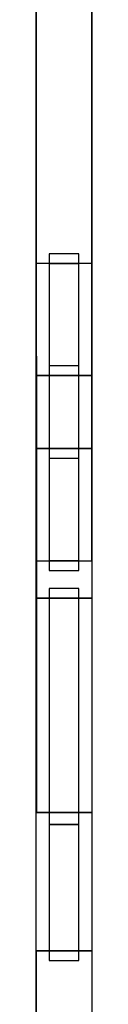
# Model space of a CAD drawing. Header units: millimetres. Extents: x -35 to 33166, y -35 to 31591.
# Tile 19 of 36: x 6227 to 6513, y 9729 to 14810. Entities that reach past the tile are written whole.
import ezdxf

# ---------------------------------------------------------------- set-up
doc = ezdxf.new("R2010")
doc.units = ezdxf.units.MM
doc.header["$LTSCALE"] = 25.4
doc.layers.get('0').update_dxf_attribs({"true_color": 0xffffff})
for name, color, linetype, true_color in [('end caps & lintels', 7, 'Continuous', 0xffa500), ('Walls - L1', 7, 'Continuous', 0xb4b464), ('Walls - L2', 7, 'Continuous', 0x64ff64)]:
    doc.layers.add(name, color=color, linetype=linetype, true_color=true_color)

# ---------------------------------------------------------------- blocks, each defined once
blk = doc.blocks.new('GF-ID01_LeftCap_6in_1')
for p, q in [((0, 152.4), (0, 0)), ((50, 152.4), (0, 152.4)), ((50, 152.4, 457.2), (0, 152.4, 457.2)), ((0, 152.4, 457.2), (0, 0, 457.2)), ((0, 152.4), (0, 152.4, 457.2)), ((50, 0), (50, 152.4)), ((50, 0, 457.2), (50, 152.4, 457.2)), ((50, 152.4), (50, 152.4, 457.2)), ((0, 0), (50, 0)), ((0, 0, 457.2), (50, 0, 457.2)), ((0, 0), (0, 0, 457.2)), ((50, 0), (50, 0, 457.2))]:
    blk.add_line(p, q)
blk = doc.blocks.new('GF-ID01_LeftCap_6in_2')
for p, q in [((0, 152.4), (0, 0)), ((50, 152.4), (0, 152.4)), ((50, 152.4, 457.2), (0, 152.4, 457.2)), ((0, 152.4, 457.2), (0, 0, 457.2)), ((0, 152.4), (0, 152.4, 457.2)), ((50, 0), (50, 152.4)), ((50, 0, 457.2), (50, 152.4, 457.2)), ((50, 152.4), (50, 152.4, 457.2)), ((0, 0), (50, 0)), ((0, 0, 457.2), (50, 0, 457.2)), ((0, 0), (0, 0, 457.2)), ((50, 0), (50, 0, 457.2))]:
    blk.add_line(p, q)
blk = doc.blocks.new('GF-ID01_LeftCap_6in_3')
for p, q in [((0, 152.4), (0, 0)), ((50, 152.4), (0, 152.4)), ((50, 152.4, 457.2), (0, 152.4, 457.2)), ((0, 152.4, 457.2), (0, 0, 457.2)), ((0, 152.4), (0, 152.4, 457.2)), ((50, 0), (50, 152.4)), ((50, 0, 457.2), (50, 152.4, 457.2)), ((50, 152.4), (50, 152.4, 457.2)), ((0, 0), (50, 0)), ((0, 0, 457.2), (50, 0, 457.2)), ((0, 0), (0, 0, 457.2)), ((50, 0), (50, 0, 457.2))]:
    blk.add_line(p, q)
blk = doc.blocks.new('GF-ID01_LeftCap_6in_4')
for p, q in [((0, 152.4), (0, 0)), ((50, 152.4), (0, 152.4)), ((50, 152.4, 457.2), (0, 152.4, 457.2)), ((0, 152.4, 457.2), (0, 0, 457.2)), ((0, 152.4), (0, 152.4, 457.2)), ((50, 0), (50, 152.4)), ((50, 0, 457.2), (50, 152.4, 457.2)), ((50, 152.4), (50, 152.4, 457.2)), ((0, 0), (50, 0)), ((0, 0, 457.2), (50, 0, 457.2)), ((0, 0), (0, 0, 457.2)), ((50, 0), (50, 0, 457.2))]:
    blk.add_line(p, q)
blk = doc.blocks.new('GF-ID01_LeftCap_6in_5')
for p, q in [((0, 152.4), (0, 0)), ((50, 152.4), (0, 152.4)), ((50, 152.4, 457.2), (0, 152.4, 457.2)), ((0, 152.4, 457.2), (0, 0, 457.2)), ((0, 152.4), (0, 152.4, 457.2)), ((50, 0), (50, 152.4)), ((50, 0, 457.2), (50, 152.4, 457.2)), ((50, 152.4), (50, 152.4, 457.2)), ((0, 0), (50, 0)), ((0, 0, 457.2), (50, 0, 457.2)), ((0, 0), (0, 0, 457.2)), ((50, 0), (50, 0, 457.2))]:
    blk.add_line(p, q)
blk = doc.blocks.new('GF-ID01_LeftCap_6in_6')
for p, q in [((0, 152.4), (0, 0)), ((50, 152.4), (0, 152.4)), ((50, 152.4, 457.2), (0, 152.4, 457.2)), ((0, 152.4, 457.2), (0, 0, 457.2)), ((0, 152.4), (0, 152.4, 457.2)), ((50, 0), (50, 152.4)), ((50, 0, 457.2), (50, 152.4, 457.2)), ((50, 152.4), (50, 152.4, 457.2)), ((0, 0), (50, 0)), ((0, 0, 457.2), (50, 0, 457.2)), ((0, 0), (0, 0, 457.2)), ((50, 0), (50, 0, 457.2))]:
    blk.add_line(p, q)
blk = doc.blocks.new('GF-ID01_LeftCap_6in_7')
for p, q in [((0, 152.4), (0, 0)), ((50, 152.4), (0, 152.4)), ((50, 152.4, 31.8), (0, 152.4, 31.8)), ((0, 152.4, 31.8), (0, 0, 31.8)), ((0, 152.4), (0, 152.4, 31.8)), ((50, 0), (50, 152.4)), ((50, 0, 31.8), (50, 152.4, 31.8)), ((50, 152.4), (50, 152.4, 31.8)), ((0, 0), (50, 0)), ((0, 0, 31.8), (50, 0, 31.8)), ((0, 0), (0, 0, 31.8)), ((50, 0), (50, 0, 31.8))]:
    blk.add_line(p, q)
blk = doc.blocks.new('GF-ID01_RightCap_6in_1')
for p, q in [((0, 152.4), (0, 0)), ((50, 152.4), (0, 152.4)), ((50, 152.4, 457.2), (0, 152.4, 457.2)), ((0, 152.4, 457.2), (0, 0, 457.2)), ((0, 152.4), (0, 152.4, 457.2)), ((50, 0), (50, 152.4)), ((50, 0, 457.2), (50, 152.4, 457.2)), ((50, 152.4), (50, 152.4, 457.2)), ((0, 0), (50, 0)), ((0, 0, 457.2), (50, 0, 457.2)), ((0, 0), (0, 0, 457.2)), ((50, 0), (50, 0, 457.2))]:
    blk.add_line(p, q)
blk = doc.blocks.new('GF-ID01_RightCap_6in_2')
for p, q in [((0, 152.4), (0, 0)), ((50, 152.4), (0, 152.4)), ((50, 152.4, 457.2), (0, 152.4, 457.2)), ((0, 152.4, 457.2), (0, 0, 457.2)), ((0, 152.4), (0, 152.4, 457.2)), ((50, 0), (50, 152.4)), ((50, 0, 457.2), (50, 152.4, 457.2)), ((50, 152.4), (50, 152.4, 457.2)), ((0, 0), (50, 0)), ((0, 0, 457.2), (50, 0, 457.2)), ((0, 0), (0, 0, 457.2)), ((50, 0), (50, 0, 457.2))]:
    blk.add_line(p, q)
blk = doc.blocks.new('GF-ID01_RightCap_6in_3')
for p, q in [((0, 152.4), (0, 0)), ((50, 152.4), (0, 152.4)), ((50, 152.4, 457.2), (0, 152.4, 457.2)), ((0, 152.4, 457.2), (0, 0, 457.2)), ((0, 152.4), (0, 152.4, 457.2)), ((50, 0), (50, 152.4)), ((50, 0, 457.2), (50, 152.4, 457.2)), ((50, 152.4), (50, 152.4, 457.2)), ((0, 0), (50, 0)), ((0, 0, 457.2), (50, 0, 457.2)), ((0, 0), (0, 0, 457.2)), ((50, 0), (50, 0, 457.2))]:
    blk.add_line(p, q)
blk = doc.blocks.new('GF-ID01_RightCap_6in_4')
for p, q in [((0, 152.4), (0, 0)), ((50, 152.4), (0, 152.4)), ((50, 152.4, 457.2), (0, 152.4, 457.2)), ((0, 152.4, 457.2), (0, 0, 457.2)), ((0, 152.4), (0, 152.4, 457.2)), ((50, 0), (50, 152.4)), ((50, 0, 457.2), (50, 152.4, 457.2)), ((50, 152.4), (50, 152.4, 457.2)), ((0, 0), (50, 0)), ((0, 0, 457.2), (50, 0, 457.2)), ((0, 0), (0, 0, 457.2)), ((50, 0), (50, 0, 457.2))]:
    blk.add_line(p, q)
blk = doc.blocks.new('GF-ID01_RightCap_6in_5')
for p, q in [((0, 152.4), (0, 0)), ((50, 152.4), (0, 152.4)), ((50, 152.4, 457.2), (0, 152.4, 457.2)), ((0, 152.4, 457.2), (0, 0, 457.2)), ((0, 152.4), (0, 152.4, 457.2)), ((50, 0), (50, 152.4)), ((50, 0, 457.2), (50, 152.4, 457.2)), ((50, 152.4), (50, 152.4, 457.2)), ((0, 0), (50, 0)), ((0, 0, 457.2), (50, 0, 457.2)), ((0, 0), (0, 0, 457.2)), ((50, 0), (50, 0, 457.2))]:
    blk.add_line(p, q)
blk = doc.blocks.new('GF-ID01_RightCap_6in_6')
for p, q in [((0, 152.4), (0, 0)), ((50, 152.4), (0, 152.4)), ((50, 152.4, 457.2), (0, 152.4, 457.2)), ((0, 152.4, 457.2), (0, 0, 457.2)), ((0, 152.4), (0, 152.4, 457.2)), ((50, 0), (50, 152.4)), ((50, 0, 457.2), (50, 152.4, 457.2)), ((50, 152.4), (50, 152.4, 457.2)), ((0, 0), (50, 0)), ((0, 0, 457.2), (50, 0, 457.2)), ((0, 0), (0, 0, 457.2)), ((50, 0), (50, 0, 457.2))]:
    blk.add_line(p, q)
blk = doc.blocks.new('GF-ID01_RightCap_6in_7')
for p, q in [((0, 152.4), (0, 0)), ((50, 152.4), (0, 152.4)), ((50, 152.4, 31.8), (0, 152.4, 31.8)), ((0, 152.4, 31.8), (0, 0, 31.8)), ((0, 152.4), (0, 152.4, 31.8)), ((50, 0), (50, 152.4)), ((50, 0, 31.8), (50, 152.4, 31.8)), ((50, 152.4), (50, 152.4, 31.8)), ((0, 0), (50, 0)), ((0, 0, 31.8), (50, 0, 31.8)), ((0, 0), (0, 0, 31.8)), ((50, 0), (50, 0, 31.8))]:
    blk.add_line(p, q)
blk = doc.blocks.new('GF-ID01_HeadLintel_6in_1')
for p, q in [((0, 152.4), (0, 0)), ((1219.2, 152.4), (0, 152.4)), ((1219.2, 152.4, 63), (0, 152.4, 63)), ((0, 152.4, 63), (0, 0, 63)), ((0, 152.4), (0, 152.4, 63)), ((1219.2, 0), (1219.2, 152.4)), ((1219.2, 0, 63), (1219.2, 152.4, 63)), ((1219.2, 152.4), (1219.2, 152.4, 63)), ((0, 0), (1219.2, 0)), ((0, 0, 63), (1219.2, 0, 63)), ((0, 0), (0, 0, 63)), ((1219.2, 0), (1219.2, 0, 63))]:
    blk.add_line(p, q)
blk = doc.blocks.new('GF-ID01_HeadLintel_6in_2')
for p, q in [((0, 152.4), (0, 0)), ((700.8, 152.4), (0, 152.4)), ((700.8, 152.4, 63), (0, 152.4, 63)), ((0, 152.4, 63), (0, 0, 63)), ((0, 152.4), (0, 152.4, 63)), ((700.8, 0), (700.8, 152.4)), ((700.8, 0, 63), (700.8, 152.4, 63)), ((700.8, 152.4), (700.8, 152.4, 63)), ((0, 0), (700.8, 0)), ((0, 0, 63), (700.8, 0, 63)), ((0, 0), (0, 0, 63)), ((700.8, 0), (700.8, 0, 63))]:
    blk.add_line(p, q)
blk = doc.blocks.new('FF-ID01_LeftCap_6in_#7')
for p, q in [((0, 152.4), (0, 0)), ((50, 152.4), (0, 152.4)), ((50, 152.4, 457.2), (0, 152.4, 457.2)), ((0, 152.4, 457.2), (0, 0, 457.2)), ((0, 152.4), (0, 152.4, 457.2)), ((50, 0), (50, 152.4)), ((50, 0, 457.2), (50, 152.4, 457.2)), ((50, 152.4), (50, 152.4, 457.2)), ((0, 0), (50, 0)), ((0, 0, 457.2), (50, 0, 457.2)), ((0, 0), (0, 0, 457.2)), ((50, 0), (50, 0, 457.2))]:
    blk.add_line(p, q)
blk = doc.blocks.new('FF-ID01_LeftCap_6in_#8')
for p, q in [((0, 152.4), (0, 0)), ((50, 152.4), (0, 152.4)), ((50, 152.4, 457.2), (0, 152.4, 457.2)), ((0, 152.4, 457.2), (0, 0, 457.2)), ((0, 152.4), (0, 152.4, 457.2)), ((50, 0), (50, 152.4)), ((50, 0, 457.2), (50, 152.4, 457.2)), ((50, 152.4), (50, 152.4, 457.2)), ((0, 0), (50, 0)), ((0, 0, 457.2), (50, 0, 457.2)), ((0, 0), (0, 0, 457.2)), ((50, 0), (50, 0, 457.2))]:
    blk.add_line(p, q)
blk = doc.blocks.new('FF-ID01_LeftCap_6in_#9')
for p, q in [((0, 152.4), (0, 0)), ((50, 152.4), (0, 152.4)), ((50, 152.4, 457.2), (0, 152.4, 457.2)), ((0, 152.4, 457.2), (0, 0, 457.2)), ((0, 152.4), (0, 152.4, 457.2)), ((50, 0), (50, 152.4)), ((50, 0, 457.2), (50, 152.4, 457.2)), ((50, 152.4), (50, 152.4, 457.2)), ((0, 0), (50, 0)), ((0, 0, 457.2), (50, 0, 457.2)), ((0, 0), (0, 0, 457.2)), ((50, 0), (50, 0, 457.2))]:
    blk.add_line(p, q)
blk = doc.blocks.new('FF-ID01_LeftCap_6in_#10')
for p, q in [((0, 152.4), (0, 0)), ((50, 152.4), (0, 152.4)), ((50, 152.4, 457.2), (0, 152.4, 457.2)), ((0, 152.4, 457.2), (0, 0, 457.2)), ((0, 152.4), (0, 152.4, 457.2)), ((50, 0), (50, 152.4)), ((50, 0, 457.2), (50, 152.4, 457.2)), ((50, 152.4), (50, 152.4, 457.2)), ((0, 0), (50, 0)), ((0, 0, 457.2), (50, 0, 457.2)), ((0, 0), (0, 0, 457.2)), ((50, 0), (50, 0, 457.2))]:
    blk.add_line(p, q)
blk = doc.blocks.new('FF-ID01_LeftCap_6in_#11')
for p, q in [((0, 152.4), (0, 0)), ((50, 152.4), (0, 152.4)), ((50, 152.4, 457.2), (0, 152.4, 457.2)), ((0, 152.4, 457.2), (0, 0, 457.2)), ((0, 152.4), (0, 152.4, 457.2)), ((50, 0), (50, 152.4)), ((50, 0, 457.2), (50, 152.4, 457.2)), ((50, 152.4), (50, 152.4, 457.2)), ((0, 0), (50, 0)), ((0, 0, 457.2), (50, 0, 457.2)), ((0, 0), (0, 0, 457.2)), ((50, 0), (50, 0, 457.2))]:
    blk.add_line(p, q)
blk = doc.blocks.new('FF-ID01_LeftCap_6in_#12')
for p, q in [((0, 152.4), (0, 0)), ((50, 152.4), (0, 152.4)), ((50, 152.4, 189), (0, 152.4, 189)), ((0, 152.4, 189), (0, 0, 189)), ((0, 152.4), (0, 152.4, 189)), ((50, 0), (50, 152.4)), ((50, 0, 189), (50, 152.4, 189)), ((50, 152.4), (50, 152.4, 189)), ((0, 0), (50, 0)), ((0, 0, 189), (50, 0, 189)), ((0, 0), (0, 0, 189)), ((50, 0), (50, 0, 189))]:
    blk.add_line(p, q)
blk = doc.blocks.new('FF-ID01_RightCap_6in_#7')
for p, q in [((0, 152.4), (0, 0)), ((50, 152.4), (0, 152.4)), ((50, 152.4, 457.2), (0, 152.4, 457.2)), ((0, 152.4, 457.2), (0, 0, 457.2)), ((0, 152.4), (0, 152.4, 457.2)), ((50, 0), (50, 152.4)), ((50, 0, 457.2), (50, 152.4, 457.2)), ((50, 152.4), (50, 152.4, 457.2)), ((0, 0), (50, 0)), ((0, 0, 457.2), (50, 0, 457.2)), ((0, 0), (0, 0, 457.2)), ((50, 0), (50, 0, 457.2))]:
    blk.add_line(p, q)
blk = doc.blocks.new('FF-ID01_RightCap_6in_#8')
for p, q in [((0, 152.4), (0, 0)), ((50, 152.4), (0, 152.4)), ((50, 152.4, 457.2), (0, 152.4, 457.2)), ((0, 152.4, 457.2), (0, 0, 457.2)), ((0, 152.4), (0, 152.4, 457.2)), ((50, 0), (50, 152.4)), ((50, 0, 457.2), (50, 152.4, 457.2)), ((50, 152.4), (50, 152.4, 457.2)), ((0, 0), (50, 0)), ((0, 0, 457.2), (50, 0, 457.2)), ((0, 0), (0, 0, 457.2)), ((50, 0), (50, 0, 457.2))]:
    blk.add_line(p, q)
blk = doc.blocks.new('FF-ID01_RightCap_6in_#9')
for p, q in [((0, 152.4), (0, 0)), ((50, 152.4), (0, 152.4)), ((50, 152.4, 457.2), (0, 152.4, 457.2)), ((0, 152.4, 457.2), (0, 0, 457.2)), ((0, 152.4), (0, 152.4, 457.2)), ((50, 0), (50, 152.4)), ((50, 0, 457.2), (50, 152.4, 457.2)), ((50, 152.4), (50, 152.4, 457.2)), ((0, 0), (50, 0)), ((0, 0, 457.2), (50, 0, 457.2)), ((0, 0), (0, 0, 457.2)), ((50, 0), (50, 0, 457.2))]:
    blk.add_line(p, q)
blk = doc.blocks.new('FF-ID01_RightCap_6in_#10')
for p, q in [((0, 152.4), (0, 0)), ((50, 152.4), (0, 152.4)), ((50, 152.4, 457.2), (0, 152.4, 457.2)), ((0, 152.4, 457.2), (0, 0, 457.2)), ((0, 152.4), (0, 152.4, 457.2)), ((50, 0), (50, 152.4)), ((50, 0, 457.2), (50, 152.4, 457.2)), ((50, 152.4), (50, 152.4, 457.2)), ((0, 0), (50, 0)), ((0, 0, 457.2), (50, 0, 457.2)), ((0, 0), (0, 0, 457.2)), ((50, 0), (50, 0, 457.2))]:
    blk.add_line(p, q)
blk = doc.blocks.new('FF-ID01_RightCap_6in_#11')
for p, q in [((0, 152.4), (0, 0)), ((50, 152.4), (0, 152.4)), ((50, 152.4, 457.2), (0, 152.4, 457.2)), ((0, 152.4, 457.2), (0, 0, 457.2)), ((0, 152.4), (0, 152.4, 457.2)), ((50, 0), (50, 152.4)), ((50, 0, 457.2), (50, 152.4, 457.2)), ((50, 152.4), (50, 152.4, 457.2)), ((0, 0), (50, 0)), ((0, 0, 457.2), (50, 0, 457.2)), ((0, 0), (0, 0, 457.2)), ((50, 0), (50, 0, 457.2))]:
    blk.add_line(p, q)
blk = doc.blocks.new('FF-ID01_RightCap_6in_#12')
for p, q in [((0, 152.4), (0, 0)), ((50, 152.4), (0, 152.4)), ((50, 152.4, 189), (0, 152.4, 189)), ((0, 152.4, 189), (0, 0, 189)), ((0, 152.4), (0, 152.4, 189)), ((50, 0), (50, 152.4)), ((50, 0, 189), (50, 152.4, 189)), ((50, 152.4), (50, 152.4, 189)), ((0, 0), (50, 0)), ((0, 0, 189), (50, 0, 189)), ((0, 0), (0, 0, 189)), ((50, 0), (50, 0, 189))]:
    blk.add_line(p, q)
blk = doc.blocks.new('FF-ID01_HeadLintel_6in_#2')
for p, q in [((0, 152.4), (0, 0)), ((1055, 152.4), (0, 152.4)), ((1055, 152.4, 63), (0, 152.4, 63)), ((0, 152.4, 63), (0, 0, 63)), ((0, 152.4), (0, 152.4, 63)), ((1055, 0), (1055, 152.4)), ((1055, 0, 63), (1055, 152.4, 63)), ((1055, 152.4), (1055, 152.4, 63)), ((0, 0), (1055, 0)), ((0, 0, 63), (1055, 0, 63)), ((0, 0), (0, 0, 63)), ((1055, 0), (1055, 0, 63))]:
    blk.add_line(p, q)
blk = doc.blocks.new('SF-ID06_LeftCap_6in_#1')
for p, q in [((0, 152.4), (0, 0)), ((50, 152.4), (0, 152.4)), ((50, 152.4, 457.2), (0, 152.4, 457.2)), ((0, 152.4, 457.2), (0, 0, 457.2)), ((0, 152.4), (0, 152.4, 457.2)), ((50, 0), (50, 152.4)), ((50, 0, 457.2), (50, 152.4, 457.2)), ((50, 152.4), (50, 152.4, 457.2)), ((0, 0), (50, 0)), ((0, 0, 457.2), (50, 0, 457.2)), ((0, 0), (0, 0, 457.2)), ((50, 0), (50, 0, 457.2))]:
    blk.add_line(p, q)
blk = doc.blocks.new('SF-ID06_LeftCap_6in_#2')
for p, q in [((0, 152.4), (0, 0)), ((50, 152.4), (0, 152.4)), ((50, 152.4, 457.2), (0, 152.4, 457.2)), ((0, 152.4, 457.2), (0, 0, 457.2)), ((0, 152.4), (0, 152.4, 457.2)), ((50, 0), (50, 152.4)), ((50, 0, 457.2), (50, 152.4, 457.2)), ((50, 152.4), (50, 152.4, 457.2)), ((0, 0), (50, 0)), ((0, 0, 457.2), (50, 0, 457.2)), ((0, 0), (0, 0, 457.2)), ((50, 0), (50, 0, 457.2))]:
    blk.add_line(p, q)
blk = doc.blocks.new('SF-ID06_LeftCap_6in_#3')
for p, q in [((0, 152.4), (0, 0)), ((50, 152.4), (0, 152.4)), ((50, 152.4, 457.2), (0, 152.4, 457.2)), ((0, 152.4, 457.2), (0, 0, 457.2)), ((0, 152.4), (0, 152.4, 457.2)), ((50, 0), (50, 152.4)), ((50, 0, 457.2), (50, 152.4, 457.2)), ((50, 152.4), (50, 152.4, 457.2)), ((0, 0), (50, 0)), ((0, 0, 457.2), (50, 0, 457.2)), ((0, 0), (0, 0, 457.2)), ((50, 0), (50, 0, 457.2))]:
    blk.add_line(p, q)
blk = doc.blocks.new('SF-ID06_LeftCap_6in_#4')
for p, q in [((0, 152.4), (0, 0)), ((50, 152.4), (0, 152.4)), ((50, 152.4, 457.2), (0, 152.4, 457.2)), ((0, 152.4, 457.2), (0, 0, 457.2)), ((0, 152.4), (0, 152.4, 457.2)), ((50, 0), (50, 152.4)), ((50, 0, 457.2), (50, 152.4, 457.2)), ((50, 152.4), (50, 152.4, 457.2)), ((0, 0), (50, 0)), ((0, 0, 457.2), (50, 0, 457.2)), ((0, 0), (0, 0, 457.2)), ((50, 0), (50, 0, 457.2))]:
    blk.add_line(p, q)
blk = doc.blocks.new('SF-ID06_LeftCap_6in_#5')
for p, q in [((0, 152.4), (0, 0)), ((50, 152.4), (0, 152.4)), ((50, 152.4, 457.2), (0, 152.4, 457.2)), ((0, 152.4, 457.2), (0, 0, 457.2)), ((0, 152.4), (0, 152.4, 457.2)), ((50, 0), (50, 152.4)), ((50, 0, 457.2), (50, 152.4, 457.2)), ((50, 152.4), (50, 152.4, 457.2)), ((0, 0), (50, 0)), ((0, 0, 457.2), (50, 0, 457.2)), ((0, 0), (0, 0, 457.2)), ((50, 0), (50, 0, 457.2))]:
    blk.add_line(p, q)
blk = doc.blocks.new('SF-ID06_LeftCap_6in_#6')
for p, q in [((0, 152.4), (0, 0)), ((50, 152.4), (0, 152.4)), ((50, 152.4, 114), (0, 152.4, 114)), ((0, 152.4, 114), (0, 0, 114)), ((0, 152.4), (0, 152.4, 114)), ((50, 0), (50, 152.4)), ((50, 0, 114), (50, 152.4, 114)), ((50, 152.4), (50, 152.4, 114)), ((0, 0), (50, 0)), ((0, 0, 114), (50, 0, 114)), ((0, 0), (0, 0, 114)), ((50, 0), (50, 0, 114))]:
    blk.add_line(p, q)
blk = doc.blocks.new('SF-ID06_RightCap_6in_#1')
for p, q in [((0, 152.4), (0, 0)), ((50, 152.4), (0, 152.4)), ((50, 152.4, 457.2), (0, 152.4, 457.2)), ((0, 152.4, 457.2), (0, 0, 457.2)), ((0, 152.4), (0, 152.4, 457.2)), ((50, 0), (50, 152.4)), ((50, 0, 457.2), (50, 152.4, 457.2)), ((50, 152.4), (50, 152.4, 457.2)), ((0, 0), (50, 0)), ((0, 0, 457.2), (50, 0, 457.2)), ((0, 0), (0, 0, 457.2)), ((50, 0), (50, 0, 457.2))]:
    blk.add_line(p, q)
blk = doc.blocks.new('SF-ID06_RightCap_6in_#2')
for p, q in [((0, 152.4), (0, 0)), ((50, 152.4), (0, 152.4)), ((50, 152.4, 457.2), (0, 152.4, 457.2)), ((0, 152.4, 457.2), (0, 0, 457.2)), ((0, 152.4), (0, 152.4, 457.2)), ((50, 0), (50, 152.4)), ((50, 0, 457.2), (50, 152.4, 457.2)), ((50, 152.4), (50, 152.4, 457.2)), ((0, 0), (50, 0)), ((0, 0, 457.2), (50, 0, 457.2)), ((0, 0), (0, 0, 457.2)), ((50, 0), (50, 0, 457.2))]:
    blk.add_line(p, q)
blk = doc.blocks.new('SF-ID06_RightCap_6in_#3')
for p, q in [((0, 152.4), (0, 0)), ((50, 152.4), (0, 152.4)), ((50, 152.4, 457.2), (0, 152.4, 457.2)), ((0, 152.4, 457.2), (0, 0, 457.2)), ((0, 152.4), (0, 152.4, 457.2)), ((50, 0), (50, 152.4)), ((50, 0, 457.2), (50, 152.4, 457.2)), ((50, 152.4), (50, 152.4, 457.2)), ((0, 0), (50, 0)), ((0, 0, 457.2), (50, 0, 457.2)), ((0, 0), (0, 0, 457.2)), ((50, 0), (50, 0, 457.2))]:
    blk.add_line(p, q)
blk = doc.blocks.new('SF-ID06_RightCap_6in_#4')
for p, q in [((0, 152.4), (0, 0)), ((50, 152.4), (0, 152.4)), ((50, 152.4, 457.2), (0, 152.4, 457.2)), ((0, 152.4, 457.2), (0, 0, 457.2)), ((0, 152.4), (0, 152.4, 457.2)), ((50, 0), (50, 152.4)), ((50, 0, 457.2), (50, 152.4, 457.2)), ((50, 152.4), (50, 152.4, 457.2)), ((0, 0), (50, 0)), ((0, 0, 457.2), (50, 0, 457.2)), ((0, 0), (0, 0, 457.2)), ((50, 0), (50, 0, 457.2))]:
    blk.add_line(p, q)
blk = doc.blocks.new('SF-ID06_RightCap_6in_#5')
for p, q in [((0, 152.4), (0, 0)), ((50, 152.4), (0, 152.4)), ((50, 152.4, 457.2), (0, 152.4, 457.2)), ((0, 152.4, 457.2), (0, 0, 457.2)), ((0, 152.4), (0, 152.4, 457.2)), ((50, 0), (50, 152.4)), ((50, 0, 457.2), (50, 152.4, 457.2)), ((50, 152.4), (50, 152.4, 457.2)), ((0, 0), (50, 0)), ((0, 0, 457.2), (50, 0, 457.2)), ((0, 0), (0, 0, 457.2)), ((50, 0), (50, 0, 457.2))]:
    blk.add_line(p, q)
blk = doc.blocks.new('SF-ID06_RightCap_6in_#6')
for p, q in [((0, 152.4), (0, 0)), ((50, 152.4), (0, 152.4)), ((50, 152.4, 114), (0, 152.4, 114)), ((0, 152.4, 114), (0, 0, 114)), ((0, 152.4), (0, 152.4, 114)), ((50, 0), (50, 152.4)), ((50, 0, 114), (50, 152.4, 114)), ((50, 152.4), (50, 152.4, 114)), ((0, 0), (50, 0)), ((0, 0, 114), (50, 0, 114)), ((0, 0), (0, 0, 114)), ((50, 0), (50, 0, 114))]:
    blk.add_line(p, q)
blk = doc.blocks.new('SF-ID06_HeadLintel_6in_#1')
for p, q in [((0, 152.4), (0, 0)), ((1055, 152.4), (0, 152.4)), ((1055, 152.4, 63), (0, 152.4, 63)), ((0, 152.4, 63), (0, 0, 63)), ((0, 152.4), (0, 152.4, 63)), ((1055, 0), (1055, 152.4)), ((1055, 0, 63), (1055, 152.4, 63)), ((1055, 152.4), (1055, 152.4, 63)), ((0, 0), (1055, 0)), ((0, 0, 63), (1055, 0, 63)), ((0, 0), (0, 0, 63)), ((1055, 0), (1055, 0, 63))]:
    blk.add_line(p, q)
blk = doc.blocks.new('Difference#49')
for p, q in [((6226.9, 18639.9, -100), (6227, 11825, -100)), ((6227.3, 3588, 3200), (6226.9, 18635, 3200)), ((6512.6, 18639.9, -100), (6512.8, 11825, -100)), ((6512.6, 18639.9, 3200), (6513, 3588, 3200)), ((6227, 11825, -100), (6512.8, 11825, -100)), ((6512.8, 11825, 2675.5), (6227, 11825, 2675.5)), ((6227, 11825, 2675.5), (6227, 11825, -100)), ((6227.1, 10004.5, 2675.5), (6227, 11825, 2675.5)), ((6512.8, 11825, -100), (6512.8, 11825, 2675.5)), ((6512.8, 11825, 2675.5), (6512.8, 10004.5, 2675.5)), ((6227.1, 10004.5, -100), (6227.1, 10004.5, 2675.5)), ((6227.1, 10004.5, 2675.5), (6512.8, 10004.5, 2675.5)), ((6512.8, 10004.5, -100), (6227.1, 10004.5, -100)), ((6227.1, 10004.5, -100), (6227.3, 3588, -100)), ((6512.8, 10004.5, 2675.5), (6512.8, 10004.5, -100)), ((6512.8, 10004.5, -100), (6513, 3588, -100))]:
    blk.add_line(p, q)
blk = doc.blocks.new('Group3573')
at = {"layer": 'Walls - L1'}
blk.add_blockref('Difference#49', (0, 0), dxfattribs=at)
blk = doc.blocks.new('Group3721')
for p, q in [((6227, 16087, 9227), (6226.9, 18639.9, 6674.1)), ((6226.9, 18639.9, 6674.1), (6226.9, 18639.9, 3350)), ((6226.9, 18639.9, 3350), (6227.1, 13552, 3350)), ((6226.9, 18639.9, 3350), (6512.6, 18639.9, 3350)), ((6226.9, 18639.9, 6674.1), (6512.6, 18639.9, 6674.1)), ((6512.6, 18639.9, 3350), (6512.9, 13552, 3350)), ((6512.6, 18639.9, 6674.1), (6512.6, 18639.9, 3350)), ((6512.6, 18639.9, 6674.1), (6512.7, 16087, 9227)), ((6227.3, 10718, 9227), (6227, 16087, 9227)), ((6512.7, 16087, 9227), (6227, 16087, 9227)), ((6512.7, 16087, 9227), (6513, 10718, 9227)), ((6512.9, 13552, 3350), (6227.1, 13552, 3350)), ((6227.1, 13552, 3350), (6227.2, 12596.5, 3350)), ((6512.9, 13552, 5825.5), (6227.1, 13552, 5825.5)), ((6227.1, 13552, 5825.5), (6227.1, 13552, 3350)), ((6227.2, 12596.5, 5825.5), (6227.1, 13552, 5825.5)), ((6512.9, 12596.5, 3350), (6512.9, 13552, 3350)), ((6512.9, 13552, 3350), (6512.9, 13552, 5825.5)), ((6512.9, 13552, 5825.5), (6512.9, 12596.5, 5825.5)), ((6227.1, 12973, 6500), (6227.2, 12017.5, 6500)), ((6512.9, 12973, 6500), (6227.1, 12973, 6500)), ((6227.2, 12017.5, 8900.5), (6227.1, 12973, 8900.5)), ((6227.1, 12973, 8900.5), (6512.9, 12973, 8900.5)), ((6227.1, 12973, 8900.5), (6227.1, 12973, 6500)), ((6512.9, 12017.5, 6500), (6512.9, 12973, 6500)), ((6512.9, 12973, 8900.5), (6512.9, 12017.5, 8900.5)), ((6512.9, 12973, 6500), (6512.9, 12973, 8900.5)), ((6227.2, 12596.5, 3350), (6227.2, 12596.5, 5825.5)), ((6227.2, 12596.5, 5825.5), (6512.9, 12596.5, 5825.5)), ((6512.9, 12596.5, 3350), (6227.2, 12596.5, 3350)), ((6227.2, 12596.5, 3350), (6227.3, 10718, 3350)), ((6512.9, 12596.5, 5825.5), (6512.9, 12596.5, 3350)), ((6512.9, 12596.5, 3350), (6513, 10718, 3350)), ((6227.2, 12017.5, 6500), (6512.9, 12017.5, 6500)), ((6227.2, 12017.5, 6500), (6227.2, 12017.5, 8900.5)), ((6227.2, 12017.5, 8900.5), (6512.9, 12017.5, 8900.5)), ((6512.9, 12017.5, 8900.5), (6512.9, 12017.5, 6500)), ((6227.3, 10718, 3350), (6227.3, 10718, 9227)), ((6227.3, 10718, 3350), (6513, 10718, 3350)), ((6513, 10718, 9227), (6227.3, 10718, 9227)), ((6513, 10718, 3350), (6513, 10718, 9227))]:
    blk.add_line(p, q)
blk = doc.blocks.new('Group3664')
at = {"layer": 'Walls - L2'}
blk.add_blockref('Group3721', (0, 0), dxfattribs=at)

msp = doc.modelspace()

# ---------------------------------------------------------------- block references
for name in ['Group3573', 'Group3664']:
    msp.add_blockref(name, (0, 0))
at = {"layer": 'end caps & lintels', "rotation": 270}
for name, p in [('FF-ID01_LeftCap_6in_#7', (6293.8, 13602, 3350)), ('FF-ID01_LeftCap_6in_#8', (6293.8, 13602, 3807.2)), ('FF-ID01_LeftCap_6in_#9', (6293.8, 13602, 4264.4)), ('FF-ID01_LeftCap_6in_#10', (6293.8, 13602, 4721.6)), ('FF-ID01_LeftCap_6in_#11', (6293.8, 13602, 5178.8)), ('FF-ID01_LeftCap_6in_#12', (6293.8, 13602, 5636)), ('FF-ID01_HeadLintel_6in_#2', (6293.8, 13602, 5825)), ('SF-ID06_LeftCap_6in_#1', (6293.8, 13023, 6500)), ('SF-ID06_LeftCap_6in_#2', (6293.8, 13023, 6957.2)), ('SF-ID06_LeftCap_6in_#3', (6293.8, 13023, 7414.4)), ('SF-ID06_LeftCap_6in_#4', (6293.8, 13023, 7871.6)), ('SF-ID06_LeftCap_6in_#5', (6293.8, 13023, 8328.8)), ('SF-ID06_LeftCap_6in_#6', (6293.8, 13023, 8786)), ('SF-ID06_HeadLintel_6in_#1', (6293.8, 13023, 8900)), ('FF-ID01_RightCap_6in_#7', (6293.8, 12597, 3350)), ('FF-ID01_RightCap_6in_#8', (6293.8, 12597, 3807.2)), ('FF-ID01_RightCap_6in_#9', (6293.8, 12597, 4264.4)), ('FF-ID01_RightCap_6in_#10', (6293.8, 12597, 4721.6)), ('FF-ID01_RightCap_6in_#11', (6293.8, 12597, 5178.8)), ('FF-ID01_RightCap_6in_#12', (6293.8, 12597, 5636)), ('SF-ID06_RightCap_6in_#1', (6293.8, 12018, 6500)), ('SF-ID06_RightCap_6in_#2', (6293.8, 12018, 6957.2)), ('SF-ID06_RightCap_6in_#3', (6293.8, 12018, 7414.4)), ('SF-ID06_RightCap_6in_#4', (6293.8, 12018, 7871.6)), ('SF-ID06_RightCap_6in_#5', (6293.8, 12018, 8328.8)), ('SF-ID06_RightCap_6in_#6', (6293.8, 12018, 8786)), ('GF-ID01_LeftCap_6in_1', (6293.8, 11875, -100)), ('GF-ID01_LeftCap_6in_2', (6293.8, 11875, 357.2)), ('GF-ID01_LeftCap_6in_3', (6293.8, 11875, 814.4)), ('GF-ID01_LeftCap_6in_4', (6293.8, 11875, 1271.6)), ('GF-ID01_LeftCap_6in_5', (6293.8, 11875, 1728.8)), ('GF-ID01_LeftCap_6in_6', (6293.8, 11875, 2186)), ('GF-ID01_LeftCap_6in_7', (6293.8, 11875, 2643.2)), ('GF-ID01_HeadLintel_6in_1', (6293.8, 11875, 2675)), ('GF-ID01_HeadLintel_6in_2', (6293.8, 10655.8, 2675)), ('GF-ID01_RightCap_6in_1', (6293.8, 10005, -100)), ('GF-ID01_RightCap_6in_2', (6293.8, 10005, 357.2)), ('GF-ID01_RightCap_6in_3', (6293.8, 10005, 814.4)), ('GF-ID01_RightCap_6in_4', (6293.8, 10005, 1271.6)), ('GF-ID01_RightCap_6in_5', (6293.8, 10005, 1728.8)), ('GF-ID01_RightCap_6in_6', (6293.8, 10005, 2186)), ('GF-ID01_RightCap_6in_7', (6293.8, 10005, 2643.2))]:
    msp.add_blockref(name, p, dxfattribs=at)

doc.saveas('drawing.dxf')
